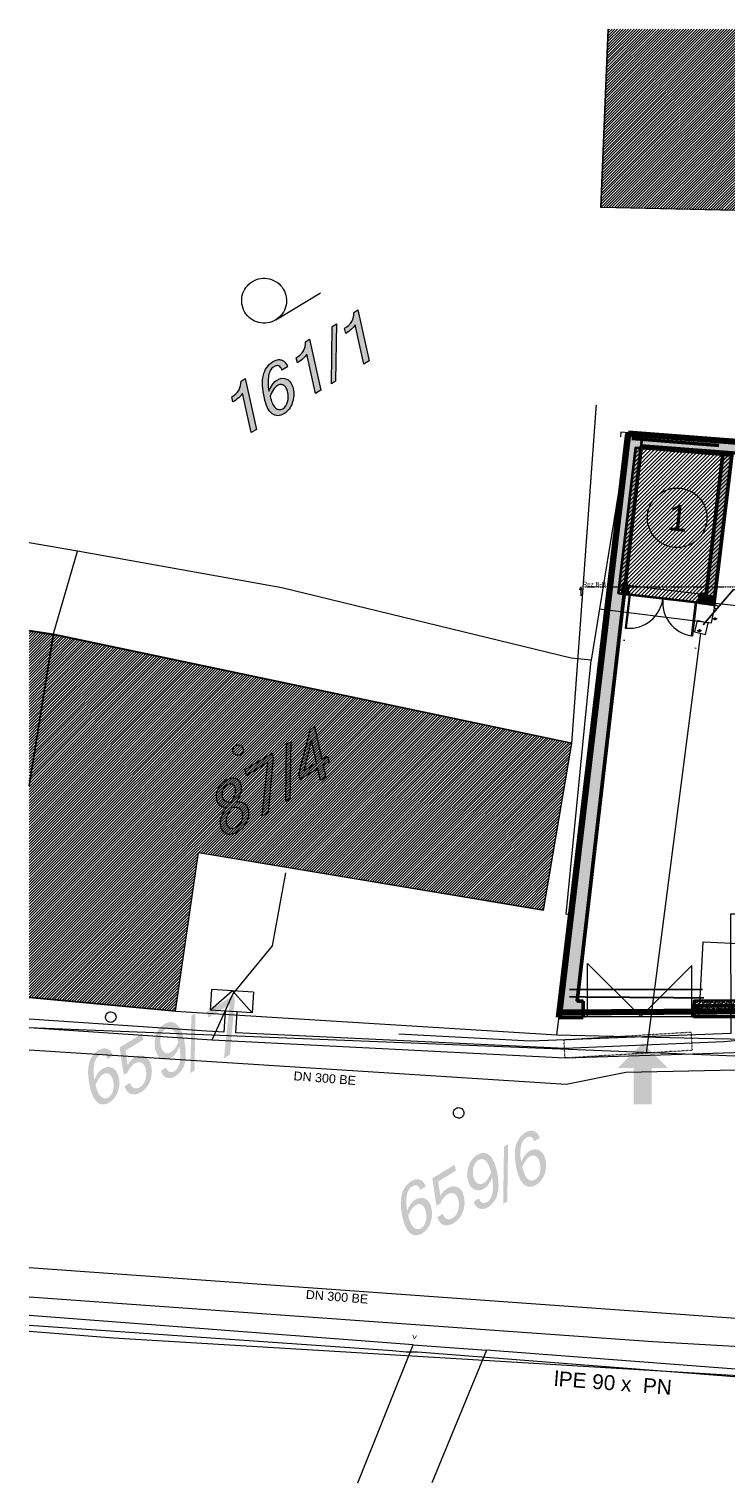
# Model space of a CAD drawing. Header units: millimetres. Extents: x -44464 to 876817, y -113448 to 101820.
# Tile 1 of 21: x -44464 to -21074, y -15552 to 33295. Entities that reach past the tile are written whole.
import ezdxf

# ---------------------------------------------------------------- set-up
doc = ezdxf.new("R2010")
doc.units = ezdxf.units.MM
doc.header["$MEASUREMENT"] = 0
for name, pattern in [('Tečkovaná S', [1.15, 0.3, -0.85]), ('Čerchovaná M', [4.5, 2.5, -0.85, 0.3, -0.85]), ('Čerchovaná S', [3.5, 1.5, -0.85, 0.3, -0.85]), ('čárkovaná 3', [1.5, 1, -0.5]), ('Čárkovaná S', [2.5, 1.5, -1])]:
    doc.linetypes.add(name, pattern=pattern)
for name, color, linetype in [('1._POHLED ZÁPADNÍ_2_3D prvky model', 7, 'Continuous'), ('1._POHLED ZÁPADNÍ_2_Bourané_3D prvky fasada stavajici', 7, 'Continuous'), ('1._POHLED ZÁPADNÍ_2_Bourané_BT_ortho', 7, 'Continuous'), ('1._POHLED ZÁPADNÍ_2_Bourané_Konstrukce - nosné', 7, 'Continuous'), ('1._POHLED ZÁPADNÍ_2_Bourané_POV', 7, 'Continuous'), ('1._POHLED ZÁPADNÍ_2_Bourané_TZB - kanalizace', 7, 'Continuous'), ('1._POHLED ZÁPADNÍ_2_BT_ortho', 7, 'Continuous'), ('1._POHLED ZÁPADNÍ_2_IS - optický kabel', 7, 'Continuous'), ('1._POHLED ZÁPADNÍ_2_Konstrukce - nenosné', 7, 'Continuous'), ('1._POHLED ZÁPADNÍ_2_Konstrukce - nosné', 7, 'Continuous'), ('1._POHLED ZÁPADNÍ_2_Kresby a obrázky', 7, 'Continuous'), ('1._POHLED ZÁPADNÍ_2_POV', 7, 'Continuous'), ('1._POHLED ZÁPADNÍ_2_Situace - terén', 7, 'Continuous'), ('1._POHLED ZÁPADNÍ_2_TZB - elektroinstalace', 7, 'Continuous'), ('1._POHLED ZÁPADNÍ_2_TZB - kanalizace', 7, 'Continuous'), ('1._POHLED ZÁPADNÍ_2_TZB - voda', 7, 'Continuous'), ('1._POHLED ZÁPADNÍ_2_Značky - řezy', 7, 'Continuous')]:
    doc.layers.add(name, color=color, linetype=linetype)
doc.styles.add('GENEROVANÝ_STYL_1', font='txt')
doc.styles.add('GENEROVANÝ_STYL_2', font='txt')
doc.linetypes.add('Elektřina - Elektrické vedení NN', pattern='A,0,[6,C.4 Situační výkres POV1.Shx,S=0.238095,R=0,X=0,Y=0.001199],-33,0', length=33)
doc.linetypes.add('Elektřina - Sdělovací kabely - CETIN', pattern='A,0,[7,C.4 Situační výkres POV1.Shx,S=0.238095,R=0,X=0,Y=-3.25261e-19],-33,0', length=33)
doc.linetypes.add('kanalizace - dešťová', pattern='A,0,[3,C.4 Situační výkres POV1.Shx,S=0.251701,R=0,X=-0.001714,Y=0],-33,0', length=33)
doc.linetypes.add('kanalizace - jednotná', pattern='A,0,[4,C.4 Situační výkres POV1.Shx,S=0.587302,R=0,X=-0.004,Y=0],-78,0', length=78)
doc.linetypes.add('Kružnice', pattern='A,0,[9,C.4 Situační výkres POV1.Shx,S=0.15679,R=0,X=0,Y=0],-19.755549,0', length=19.755549)
doc.linetypes.add('vodovod - pitná voda', pattern='A,0,[2,C.4 Situační výkres POV1.Shx,S=0.238662,R=0,X=-7.14286e-05,Y=-0.0005],-33,0', length=33)
pattern_1 = [(45, (-7e-12, 0), (-45.96194, 45.96194), [])]
pattern_2 = [(45, (-7e-12, 0), (-63.6396, 63.6396), []), (90, (-63.64, 63.64), (-81, 0), [0, -54, 0, -81]), (155, (-7e-12, 127.28), (34.23208, 73.41093), [0, -39.6, 0, -68.4])]

msp = doc.modelspace()

# ---------------------------------------------------------------- hatches: boundary and pattern name
at = {"layer": '1._POHLED ZÁPADNÍ_2_Bourané_Konstrukce - nosné', "linetype": 'Continuous', "lineweight": 0, "true_color": 0xb8b8b8}
for points in [[(-21439, 14263), (-20869, 19063), (-21167, 19099), (-21737, 14298)], [(-24568, 14635), (-24603, 14337), (-24404, 14313), (-24369, 14611)], [(-21936, 14322), (-21971, 14024), (-21773, 14001), (-21737, 14298)], [(-21737, 14298), (-21773, 14001), (-21475, 13965)], [(-21439, 14263), (-21737, 14298), (-21475, 13965)]]:
    msp.add_hatch(color=9, dxfattribs=at).paths.add_polyline_path(points)
at = {"layer": '1._POHLED ZÁPADNÍ_2_Bourané_POV', "linetype": 'Continuous', "lineweight": 20, "true_color": 0xffaaaa}
h = msp.add_hatch(dxfattribs=at)
h.set_pattern_fill('Izolace___tvárnice_0002', color=21, style=0, pattern_type=2)
h.set_pattern_definition([(45, (-7e-12, 0), (-63.6396, 63.6396), [])])
h.paths.add_polyline_path([(-24682, 14328), (-21475, 13965), (-20880, 18967), (-24098, 19235)])
at = {"layer": '1._POHLED ZÁPADNÍ_2_Konstrukce - nosné', "linetype": 'Continuous', "lineweight": 13, "true_color": 0x6a6a6a}
h = msp.add_hatch(dxfattribs=at)
h.set_pattern_fill('Kámen___štěrk_01_0002', color=251, style=0, pattern_type=2)
h.set_pattern_definition(pattern_2)
h.paths.add_polyline_path([(-24393, 19719), (-26659, 273), (-26104, 269), (-25872, 269), (-25873, 630), (-26063, 629), (-23874, 19653)])
h = msp.add_hatch(dxfattribs=at)
h.set_pattern_fill('Kámen___štěrk_01_0002', color=251, style=0, pattern_type=2)
h.set_pattern_definition(pattern_2)
h.paths.add_polyline_path([(-24397, 19335), (-10937, 18299), (-10908, 18673), (-24354, 19708)])
h = msp.add_hatch(dxfattribs=at)
h.set_pattern_fill('Kámen___štěrk_01_0002', color=251, style=0, pattern_type=2)
h.set_pattern_definition(pattern_2)
h.paths.add_polyline_path([(-20471, 652), (-22149, 647), (-22148, 322), (-20482, 350)])
at = {"layer": '1._POHLED ZÁPADNÍ_2_Kresby a obrázky', "linetype": 'Continuous', "lineweight": 20, "true_color": 0x0080c0}
for points in [[(-33044, 22150), (-33425, 23860), (-33563, 23776, -0.146493), (-33631, 23475, -0.125765), (-33872, 23242), (-33834, 23072, 0.049544), (-33641, 23214, 0.075099), (-33518, 23363), (-33223, 22041)], [(-34149, 23387), (-34287, 23303), (-34315, 21376), (-34177, 21460)], [(-34667, 21162), (-35048, 22872), (-35186, 22788, -0.146475), (-35254, 22487, -0.125765), (-35495, 22254), (-35457, 22084, 0.049543), (-35264, 22226, 0.075101), (-35141, 22375), (-34846, 21053)], [(-36832, 19844), (-37213, 21554), (-37351, 21470, -0.146493), (-37418, 21169, -0.125765), (-37659, 20936), (-37621, 20766, 0.049544), (-37429, 20908, 0.075099), (-37305, 21057), (-37011, 19735)], [(-35682, 9349), (-35819, 9265), (-35848, 7338), (-35710, 7422)], [(-36276, 8814), (-36310, 8966), (-37212, 8417), (-37167, 8218), (-36453, 8653), (-36642, 6855), (-36442, 6977)], [(-37558, 677), (-37592, 829), (-38493, 280), (-38449, 80), (-37734, 516), (-37924, -1283), (-37723, -1161)], [(-38882, 230), (-39020, 147), (-39048, -1780), (-38911, -1696)], [(-41155, -1512), (-41229, -1026), (-40635, -665), (-40679, -465), (-41426, -920), (-41287, -1843), (-41147, -1758, -0.17125), (-40925, -1465, -0.10856), (-40801, -1419, -0.145683), (-40690, -1438, -0.13722), (-40602, -1522, -0.085628), (-40546, -1667, -0.13374), (-40561, -2008, -0.179721), (-40745, -2254, -0.095228), (-40843, -2293, -0.122801), (-40936, -2286, -0.144632), (-41015, -2228, -0.086159), (-41074, -2113), (-41259, -2226, 0.097776), (-41167, -2403, 0.150647), (-41035, -2490, 0.117146), (-40877, -2494, 0.087485), (-40707, -2424, 0.169403), (-40399, -2043, 0.143961), (-40365, -1535, 0.09563), (-40447, -1332, 0.141916), (-40583, -1217, 0.242903), (-40919, -1253, 0.142129)], [(-28385, -4167), (-28523, -4251), (-28551, -6177), (-28413, -6093)], [(-30658, -5909), (-30732, -5424), (-30138, -5062), (-30182, -4862), (-30929, -5317), (-30790, -6241), (-30650, -6155, -0.17125), (-30428, -5862, -0.10856), (-30304, -5816, -0.145683), (-30193, -5835, -0.13722), (-30105, -5919, -0.085628), (-30049, -6064, -0.13374), (-30064, -6406, -0.179721), (-30248, -6651, -0.095228), (-30346, -6690, -0.122801), (-30438, -6684, -0.144632), (-30518, -6625, -0.086159), (-30577, -6511), (-30762, -6623, 0.097776), (-30670, -6800, 0.150647), (-30538, -6887, 0.117146), (-30380, -6891, 0.087485), (-30210, -6821, 0.169403), (-29902, -6441, 0.143961), (-29868, -5932, 0.09563), (-29950, -5729, 0.141916), (-30086, -5615, 0.242903), (-30422, -5651, 0.142129)]]:
    msp.add_hatch(color=142, dxfattribs=at).paths.add_polyline_path(points)
h = msp.add_hatch(color=142, dxfattribs=at)
h.paths.add_polyline_path([(-36458, 20569, 0.113505), (-36307, 20370, 0.169178), (-36121, 20304, 0.135276), (-35909, 20373, 0.175825), (-35629, 20734, 0.137615), (-35601, 21215, 0.090324), (-35679, 21412, 0.12902), (-35808, 21531, 0.261918), (-36137, 21504, 0.097764), (-36295, 21356, 0.071171), (-36413, 21129, -0.09275), (-36424, 21656, -0.083583), (-36360, 21834, -0.123222), (-36253, 21946, -0.089993), (-36161, 21984, -0.14492), (-36084, 21978, -0.135822), (-36022, 21927, -0.079442), (-35975, 21832), (-35790, 21945, 0.091953), (-35876, 22099, 0.142097), (-35992, 22177, 0.121282), (-36130, 22183, 0.089116), (-36281, 22121, 0.2011), (-36599, 21666, 0.06781), (-36627, 21321, 0.044673), (-36567, 20898, 0.05962)])
h.paths.add_polyline_path([(-36196, 20567, -0.096016), (-36298, 20719, -0.049738), (-36377, 20961, -0.061953), (-36265, 21183, -0.10463), (-36130, 21317, -0.129893), (-36017, 21355, -0.160338), (-35916, 21324, -0.113311), (-35835, 21232, -0.073748), (-35783, 21088, -0.125237), (-35790, 20766, -0.188388), (-35950, 20541, -0.337667)], flags=0)
h = msp.add_hatch(color=142, dxfattribs=at)
h.paths.add_polyline_path([(-35409, 8277), (-35367, 8087), (-34772, 8449), (-34683, 8048), (-34503, 8157), (-34593, 8558), (-34404, 8673), (-34447, 8863), (-34635, 8749), (-34883, 9860), (-35023, 9774)])
h.paths.add_polyline_path([(-35242, 8379), (-34986, 9410), (-34815, 8639)], flags=0)
h = msp.add_hatch(color=142, dxfattribs=at)
h.paths.add_polyline_path([(-38030, 6516, 0.108686), (-37956, 6344, 0.147297), (-37827, 6250, 0.132551), (-37658, 6241, 0.088534), (-37465, 6321, 0.147627), (-37161, 6655, 0.16575), (-37111, 7076, 0.192144), (-37239, 7278, 0.093629), (-37352, 7325, 0.066102), (-37498, 7336, 0.080205), (-37364, 7628, 0.118676), (-37355, 7890, 0.109328), (-37420, 8039, 0.14374), (-37533, 8121, 0.13475), (-37682, 8131, 0.089224), (-37853, 8060, 0.148725), (-38120, 7764, 0.164596), (-38165, 7397, 0.330338), (-37838, 7130, 0.085162), (-38013, 6807, 0.131565)])
h.paths.add_polyline_path([(-37798, 6514, -0.098539), (-37845, 6629, -0.152308), (-37821, 6857, -0.067231), (-37648, 7139, -0.045091), (-37506, 7137, -0.080246), (-37404, 7111, -0.233079), (-37296, 6963, -0.162058), (-37322, 6693, -0.151307), (-37503, 6491, -0.091937), (-37619, 6443, -0.137402), (-37720, 6451, -0.149295)], flags=0)
h.paths.add_polyline_path([(-37884, 7362, -0.197332), (-37980, 7510, -0.158634), (-37961, 7726, -0.154735), (-37815, 7890, -0.090414), (-37719, 7930, -0.144382), (-37638, 7923, -0.147864), (-37577, 7872, -0.094509), (-37540, 7777, -0.134625), (-37554, 7563, -0.084414), (-37688, 7322, -0.064653), (-37799, 7328, -0.09333)], flags=0)
h = msp.add_hatch(color=142, dxfattribs=at)
h.paths.add_polyline_path([(-40041, -1708, 0.092836), (-39956, -1863, 0.143363), (-39840, -1941, 0.120369), (-39701, -1947, 0.089298), (-39551, -1885, 0.200935), (-39233, -1429, 0.067888), (-39205, -1085, 0.04475), (-39264, -662, 0.059579), (-39373, -332, 0.113995), (-39524, -133, 0.169093), (-39710, -67, 0.134897), (-39923, -137, 0.175808), (-40202, -498, 0.137584), (-40231, -978, 0.090315), (-40153, -1175, 0.129042), (-40024, -1294, 0.261918), (-39695, -1268, 0.098003), (-39537, -1119, 0.071499), (-39419, -892, -0.091485), (-39408, -1420, -0.083868), (-39472, -1598, -0.123393), (-39579, -1709, -0.0897), (-39671, -1748, -0.145212), (-39748, -1742, -0.136606), (-39810, -1691, -0.079778), (-39857, -1596)])
h.paths.add_polyline_path([(-39916, -1087, -0.114063), (-39996, -995, -0.073868), (-40048, -852, -0.125259), (-40041, -529, -0.188385), (-39881, -304, -0.337046), (-39636, -330, -0.096629), (-39534, -482, -0.04966), (-39454, -724, -0.061886), (-39566, -946, -0.104119), (-39702, -1080, -0.129212), (-39815, -1117, -0.160141)], flags=0)
h = msp.add_hatch(color=142, dxfattribs=at)
h.paths.add_polyline_path([(-42314, -2572, 0.113505), (-42162, -2771, 0.169178), (-41977, -2837, 0.135276), (-41764, -2767, 0.175825), (-41485, -2406, 0.137615), (-41456, -1926, 0.090324), (-41534, -1729, 0.12902), (-41663, -1610, 0.261918), (-41992, -1636, 0.097764), (-42151, -1785, 0.071171), (-42268, -2011, -0.09275), (-42279, -1485, -0.083583), (-42215, -1306, -0.123222), (-42108, -1195, -0.089993), (-42016, -1157, -0.14492), (-41939, -1163, -0.135822), (-41877, -1213, -0.079442), (-41830, -1308), (-41646, -1196, 0.091953), (-41731, -1041, 0.142097), (-41848, -964, 0.121282), (-41986, -958, 0.089116), (-42136, -1019, 0.2011), (-42454, -1475, 0.06781), (-42482, -1820, 0.044673), (-42423, -2242, 0.05962)])
h.paths.add_polyline_path([(-42051, -2574, -0.096016), (-42153, -2422, -0.049738), (-42233, -2180, -0.061953), (-42121, -1957, -0.10463), (-41985, -1824, -0.129893), (-41872, -1786, -0.160338), (-41771, -1817, -0.113311), (-41690, -1909, -0.073748), (-41638, -2053, -0.125237), (-41645, -2375, -0.188388), (-41806, -2600, -0.337667)], flags=0)
h = msp.add_hatch(color=142, dxfattribs=at)
h.paths.add_polyline_path([(-27989, -5338, 0.113499), (-27838, -5537, 0.169178), (-27652, -5603, 0.135276), (-27440, -5533, 0.175825), (-27160, -5172, 0.137615), (-27132, -4692, 0.090324), (-27210, -4495, 0.12902), (-27339, -4376, 0.261918), (-27668, -4402, 0.097764), (-27826, -4550, 0.071171), (-27944, -4777, -0.09275), (-27955, -4251, -0.083583), (-27891, -4072, -0.123222), (-27784, -3961, -0.09), (-27692, -3922, -0.144913), (-27615, -3929, -0.135804), (-27553, -3979, -0.079433), (-27506, -4074), (-27322, -3962, 0.091921), (-27407, -3807, 0.142061), (-27523, -3729, 0.121282), (-27661, -3724, 0.089116), (-27812, -3785, 0.2011), (-28130, -4241, 0.06781), (-28158, -4585, 0.044673), (-28098, -5008, 0.059641)])
h.paths.add_polyline_path([(-27727, -5339, -0.096016), (-27829, -5188, -0.049738), (-27908, -4946, -0.061953), (-27796, -4723, -0.10463), (-27661, -4589, -0.129893), (-27548, -4552, -0.160338), (-27447, -4583, -0.113336), (-27366, -4675, -0.073724), (-27314, -4818, -0.125302), (-27321, -5141, -0.188417), (-27481, -5366, -0.337667)], flags=0)
h = msp.add_hatch(color=142, dxfattribs=at)
h.paths.add_polyline_path([(-29544, -6105, 0.092836), (-29459, -6260, 0.143363), (-29342, -6338, 0.120369), (-29204, -6344, 0.089298), (-29054, -6283, 0.200935), (-28736, -5827, 0.067888), (-28708, -5482, 0.04475), (-28767, -5059, 0.059579), (-28876, -4729, 0.113995), (-29027, -4530, 0.169093), (-29213, -4464, 0.134897), (-29426, -4534, 0.175808), (-29705, -4895, 0.137584), (-29734, -5375, 0.090315), (-29655, -5573, 0.129042), (-29527, -5692, 0.261918), (-29198, -5666, 0.098003), (-29039, -5517, 0.071499), (-28922, -5289, -0.091485), (-28911, -5817, -0.083868), (-28975, -5995, -0.123393), (-29082, -6106, -0.0897), (-29174, -6145, -0.145212), (-29251, -6139, -0.136606), (-29313, -6088, -0.079778), (-29360, -5993)])
h.paths.add_polyline_path([(-29419, -5484, -0.114063), (-29499, -5392, -0.073868), (-29551, -5249, -0.125259), (-29544, -4927, -0.188385), (-29384, -4702, -0.337046), (-29139, -4727, -0.096629), (-29037, -4879, -0.04966), (-28957, -5121, -0.061886), (-29069, -5343, -0.104119), (-29205, -5477, -0.129212), (-29318, -5515, -0.160141)], flags=0)
h = msp.add_hatch(color=142, dxfattribs=at)
h.paths.add_polyline_path([(-31817, -6969, 0.113505), (-31665, -7168, 0.169178), (-31480, -7234, 0.135276), (-31267, -7165, 0.175825), (-30987, -6804, 0.137615), (-30959, -6323, 0.090324), (-31037, -6126, 0.12902), (-31166, -6007, 0.261918), (-31495, -6034, 0.097764), (-31653, -6182, 0.071171), (-31771, -6409, -0.09275), (-31782, -5882, -0.083583), (-31718, -5704, -0.123222), (-31611, -5592, -0.089993), (-31519, -5554, -0.14492), (-31442, -5560, -0.135822), (-31380, -5611, -0.079442), (-31333, -5706), (-31149, -5593, 0.091953), (-31234, -5439, 0.142097), (-31350, -5361, 0.121282), (-31489, -5355, 0.089116), (-31639, -5417, 0.2011), (-31957, -5872, 0.06781), (-31985, -6217, 0.044673), (-31926, -6640, 0.05962)])
h.paths.add_polyline_path([(-31554, -6971, -0.096016), (-31656, -6819, -0.049738), (-31736, -6577, -0.061953), (-31623, -6355, -0.10463), (-31488, -6221, -0.129893), (-31375, -6183, -0.160338), (-31274, -6214, -0.113311), (-31193, -6306, -0.073748), (-31141, -6450, -0.125237), (-31148, -6772, -0.188388), (-31308, -6997, -0.337667)], flags=0)
at = {"layer": '1._POHLED ZÁPADNÍ_2_POV', "linetype": 'Continuous', "lineweight": 20, "true_color": 0xff9955}
msp.add_hatch(color=21, dxfattribs=at).paths.add_polyline_path([(-23024, -1611), (-23865, -769), (-24706, -1611), (-24165, -1611), (-24165, -2828), (-23565, -2828), (-23565, -1611)])
at = {"layer": '1._POHLED ZÁPADNÍ_2_Situace - terén', "linetype": 'Continuous', "lineweight": 13, "true_color": 0xaaaaaa}
h = msp.add_hatch(dxfattribs=at)
h.set_pattern_fill('Cihla_plná_0002', color=253, style=0, pattern_type=2)
h.set_pattern_definition(pattern_1)
h.paths.add_polyline_path([(-25274, 27314), (-17262, 27143), (-17467, 22300), (-7994, 21971), (-7856, 25467), (-7903, 25467), (-7902, 26656), (-7902, 26867), (-7800, 26867), (-7788, 27181), (-6484, 27127), (-6294, 30797), (-7634, 30852), (-7539, 33295), (-25028, 33295)])
h = msp.add_hatch(dxfattribs=at)
h.set_pattern_fill('Cihla_plná_0002', color=253, style=0, pattern_type=2)
h.set_pattern_definition(pattern_1)
h.paths.add_polyline_path([(-43650, 12961), (-44464, 13090), (-44464, 7868)])
h = msp.add_hatch(dxfattribs=at)
h.set_pattern_fill('Cihla_plná_0002', color=253, style=0, pattern_type=2)
h.set_pattern_definition(pattern_1)
h.paths.add_polyline_path([(-43650, 12961), (-44464, 7868), (-44464, 777), (-39550, 311), (-38776, 5631), (-27197, 3701), (-26244, 9306)])

# ---------------------------------------------------------------- linework, layer by layer
at = {"layer": '1._POHLED ZÁPADNÍ_2_3D prvky model', "color": 1, "linetype": 'Continuous', "lineweight": 18}
for p, q in [((-21371, 13478), (-21513, 13478)), ((-21442, 13530), (-21442, 13430)), ((-21894, 13078), (-22036, 13078)), ((-21965, 13130), (-21965, 13030))]:
    msp.add_line(p, q, dxfattribs=at)
for centre in [(-21442, 13478), (-21965, 13078)]:
    msp.add_circle(centre, 36.3, dxfattribs=at)
at = {"layer": '1._POHLED ZÁPADNÍ_2_Bourané_3D prvky fasada stavajici', "color": 8, "linetype": 'Čerchovaná M', "lineweight": 13, "flags": 128}
msp.add_lwpolyline([(-21345, 13861, -1), (-21465, 13894, -1)], format="xyb", close=True, dxfattribs=at)
at = {"layer": '1._POHLED ZÁPADNÍ_2_Bourané_BT_ortho', "color": 142, "linetype": 'Continuous', "lineweight": 20, "true_color": 0x0080c0, "flags": 128}
for points in [[(-41572, 190, -0.414214), (-41631, -52, -0.414214), (-41873, 7, -0.414214), (-41814, 249, -0.414214)], [(-29896, -3028, -0.414214), (-29955, -3270, -0.414214), (-30197, -3211, -0.414214), (-30138, -2969, -0.414214)]]:
    msp.add_lwpolyline(points, format="xyb", close=True, dxfattribs=at)
at = {"layer": '1._POHLED ZÁPADNÍ_2_Bourané_Konstrukce - nosné', "color": 8, "linetype": 'Continuous', "lineweight": 13}
for p, q in [((-24320, 14303), (-24454, 13171)), ((-24415, 13166), (-24280, 14299)), ((-24404, 14313), (-24393, 14413)), ((-24404, 14313), (-24393, 14413)), ((-24404, 14313), (-24393, 14413)), ((-24404, 14313), (-21971, 14024)), ((-24320, 14303), (-24404, 14313)), ((-24393, 14413), (-24369, 14611)), ((-24393, 14413), (-24308, 14403)), ((-24369, 14611), (-21936, 14322)), ((-24308, 14403), (-24320, 14303)), ((-24280, 14299), (-24320, 14303)), ((-21960, 14123), (-21936, 14322)), ((-24329, 13980), (-24368, 13985)), ((-22230, 12907), (-22096, 14039)), ((-22056, 14034), (-22190, 12902)), ((-22096, 14039), (-22056, 14034)), ((-22056, 14034), (-22044, 14133)), ((-21971, 14024), (-22056, 14034)), ((-22044, 14133), (-21960, 14123)), ((-21960, 14123), (-21971, 14024)), ((-21971, 14024), (-21960, 14123)), ((-21971, 14024), (-21960, 14123)), ((-24509, 12768), (-24469, 12764)), ((-24454, 13171), (-24415, 13166)), ((-22190, 12902), (-22230, 12907)), ((-22075, 12487), (-22115, 12491))]:
    msp.add_line(p, q, dxfattribs=at)
at = {"layer": '1._POHLED ZÁPADNÍ_2_Bourané_Konstrukce - nosné', "color": 7, "linetype": 'Continuous', "lineweight": 50}
for p, q in [((-24404, 14313), (-24393, 14413)), ((-24393, 14413), (-24369, 14611)), ((-21960, 14123), (-21936, 14322)), ((-21971, 14024), (-21960, 14123))]:
    msp.add_line(p, q, dxfattribs=at)
at = {"layer": '1._POHLED ZÁPADNÍ_2_Bourané_Konstrukce - nosné', "color": 92, "linetype": 'Continuous', "lineweight": 100, "true_color": 0x00d700, "flags": 128}
for points in [[(-24354, 19708), (-26679, 83)], [(-10908, 18673), (-24354, 19708)], [(-26678, 248), (-243, 418), (-239, 17943), (-10989, 18827)]]:
    msp.add_lwpolyline(points, dxfattribs=at)
at = {"layer": '1._POHLED ZÁPADNÍ_2_Bourané_Konstrukce - nosné', "color": 7, "linetype": 'Continuous', "lineweight": 50, "flags": 128}
for points in [[(-21311, 19305), (-24229, 19542)], [(-26062, 636), (-23933, 19144)], [(-23915, 19298), (-10937, 18299)], [(-21167, 19099), (-21737, 14298)], [(-21475, 13965), (-20869, 19063)], [(-24603, 14337), (-24404, 14313)], [(-24369, 14611), (-24568, 14635)], [(-21737, 14298), (-21936, 14322)], [(-21971, 14024), (-21773, 14001)], [(-21475, 13965), (-21773, 14001)], [(-25871, 636), (-26062, 636)], [(-25871, 636), (-25869, 86)], [(-25869, 636), (-25869, 86)], [(-26679, 83), (-26126, 85)], [(-26126, 85), (-25869, 86)], [(-20471, 479), (-22210, 473)], [(-22150, 473), (-22149, 98)], [(-22149, 461), (-22149, 86)], [(-22149, 110), (-20484, 123)]]:
    msp.add_lwpolyline(points, dxfattribs=at)
at = {"layer": '1._POHLED ZÁPADNÍ_2_Bourané_Konstrukce - nosné', "color": 8, "linetype": 'Continuous', "lineweight": 13}
for centre, start, end in [((-24320, 14303), 265.232, 353.2224), ((-22056, 14034), 173.2224, 261.2128)]:
    msp.add_arc(centre, 1140, start, end, dxfattribs=at)
at = {"layer": '1._POHLED ZÁPADNÍ_2_Bourané_POV', "color": 7, "linetype": 'Continuous', "lineweight": 35, "flags": 128}
msp.add_lwpolyline([(-24682, 14328), (-24098, 19235), (-20880, 18967), (-21475, 13965)], close=True, dxfattribs=at)
at = {"layer": '1._POHLED ZÁPADNÍ_2_Bourané_TZB - kanalizace', "color": 8, "linetype": 'kanalizace - dešťová', "lineweight": 20, "flags": 128}
msp.add_lwpolyline([(-21930, 13000), (-23749, -1112)], dxfattribs=at)
at = {"layer": '1._POHLED ZÁPADNÍ_2_BT_ortho', "color": 142, "linetype": 'Continuous', "lineweight": 20, "true_color": 0x0080c0, "flags": 128}
for points in [[(-7541, 33295), (-7636, 30835), (-6296, 30780), (-6486, 27110), (-7790, 27164), (-7996, 21954), (-17469, 22283), (-17264, 27126), (-25276, 27297), (-25030, 33295)], [(-36182, 23524), (-34680, 24438)], [(-1163, 17864), (-11029, 18683), (-24352, 19728), (-25320, 13819), (-25595, 12087)], [(-42836, 15759), (-44464, 16035)], [(-44464, 7864), (-43652, 12944), (-42836, 15759)], [(-25595, 12087), (-26265, 12161), (-35975, 14523), (-42836, 15759)], [(-25320, 13819), (-21559, 13343)], [(-21559, 13343), (-21420, 14005)], [(-21420, 14005), (-10838, 12822)], [(-44464, 13073), (-43652, 12944)], [(-26246, 9290), (-43652, 12944)], [(-26747, -500), (-26668, 124), (-26257, 3528), (-26440, 3558), (-25595, 12087)], [(-27199, 3684), (-26246, 9290)], [(-39552, 294), (-38778, 5614)], [(-27199, 3684), (-38778, 5614)], [(-21975, 110), (-21838, 2629)], [(-21838, 2629), (-20393, 2556)], [(-44464, 760), (-39552, 294), (-26747, -500)], [(-21975, 110), (-26668, 124)], [(-15793, 84), (-21975, 110)], [(-26747, -500), (-22010, -606), (-15571, -745), (-4093, -654), (-196, -482)], [(-24435, -1765), (-26436, -2171), (-44464, -1007)], [(-142, -1249), (-24435, -1765)], [(-44464, -8319), (-12160, -10638)], [(-31567, -10908), (-44464, -9928)], [(-33427, -15552), (-31567, -10908)], [(-31567, -10908), (-29111, -11095)], [(-29111, -11095), (-30945, -15552)], [(-20757, -11729), (-29111, -11095)]]:
    msp.add_lwpolyline(points, dxfattribs=at)
for points in [[(-35931, 24560, -0.414214), (-36183, 23524, -0.414214), (-37219, 23776, -0.414214), (-36967, 24812, -0.414214)], [(-33044, 22150), (-33223, 22041), (-33518, 23363, -0.075099), (-33641, 23214, -0.049544), (-33834, 23072), (-33872, 23242, 0.125765), (-33631, 23475, 0.146493), (-33563, 23776), (-33425, 23860)], [(-34667, 21162), (-34846, 21053), (-35141, 22375, -0.075101), (-35264, 22226, -0.049543), (-35457, 22084), (-35495, 22254, 0.125765), (-35254, 22487, 0.146475), (-35186, 22788), (-35048, 22872)], [(-36413, 21129, -0.071171), (-36295, 21356, -0.097764), (-36137, 21504, -0.261918), (-35808, 21531, -0.12902), (-35679, 21412, -0.090324), (-35601, 21215, -0.137615), (-35629, 20734, -0.175825), (-35909, 20373, -0.135276), (-36121, 20304, -0.169178), (-36307, 20370, -0.113505), (-36458, 20569, -0.05962), (-36567, 20898, -0.044673), (-36627, 21321, -0.06781), (-36599, 21666, -0.2011), (-36281, 22121, -0.089116), (-36130, 22183, -0.121282), (-35992, 22177, -0.142097), (-35876, 22099, -0.091953), (-35790, 21945), (-35975, 21832, 0.079442), (-36022, 21927, 0.135822), (-36084, 21978, 0.14492), (-36161, 21984, 0.089993), (-36253, 21946, 0.123222), (-36360, 21834, 0.083583), (-36424, 21656, 0.09275)], [(-36832, 19844), (-37011, 19735), (-37305, 21057, -0.075099), (-37429, 20908, -0.049544), (-37621, 20766), (-37659, 20936, 0.125765), (-37418, 21169, 0.146493), (-37351, 21470), (-37213, 21554)], [(-36377, 20961, 0.049738), (-36298, 20719, 0.096016), (-36196, 20567, 0.337667), (-35950, 20541, 0.188388), (-35790, 20766, 0.125237), (-35783, 21088, 0.073748), (-35835, 21232, 0.113311), (-35916, 21324, 0.160338), (-36017, 21355, 0.129893), (-36130, 21317, 0.10463), (-36265, 21183, 0.061953)], [(-37303, 9161, -0.414214), (-37362, 8919, -0.414214), (-37603, 8978, -0.414214), (-37545, 9220, -0.414214)], [(-37498, 7336, -0.066102), (-37352, 7325, -0.093629), (-37239, 7278, -0.192144), (-37111, 7076, -0.16575), (-37161, 6655, -0.147627), (-37465, 6321, -0.088534), (-37658, 6241, -0.132551), (-37827, 6250, -0.147297), (-37956, 6344, -0.108686), (-38030, 6516, -0.131565), (-38013, 6807, -0.085162), (-37838, 7130, -0.330338), (-38165, 7397, -0.164596), (-38120, 7764, -0.148725), (-37853, 8060, -0.089224), (-37682, 8131, -0.13475), (-37533, 8121, -0.14374), (-37420, 8039, -0.109328), (-37355, 7890, -0.118676), (-37364, 7628, -0.080205)], [(-37688, 7322, 0.084414), (-37554, 7563, 0.134625), (-37540, 7777, 0.094509), (-37577, 7872, 0.147864), (-37638, 7923, 0.144382), (-37719, 7930, 0.090414), (-37815, 7890, 0.154735), (-37961, 7726, 0.158634), (-37980, 7510, 0.197332), (-37884, 7362, 0.09333), (-37799, 7328, 0.064653)], [(-37296, 6963, 0.233079), (-37404, 7111, 0.080246), (-37506, 7137, 0.045091), (-37648, 7139, 0.067231), (-37821, 6857, 0.152308), (-37845, 6629, 0.098539), (-37798, 6514, 0.149295), (-37720, 6451, 0.137402), (-37619, 6443, 0.091937), (-37503, 6491, 0.151307), (-37322, 6693, 0.162058)]]:
    msp.add_lwpolyline(points, format="xyb", close=True, dxfattribs=at)
for points in [[(-34149, 23387), (-34177, 21460), (-34315, 21376), (-34287, 23303)], [(-34404, 8673), (-34593, 8558), (-34503, 8157), (-34683, 8048), (-34772, 8449), (-35367, 8087), (-35409, 8277), (-35023, 9774), (-34883, 9860), (-34635, 8749), (-34447, 8863)], [(-35682, 9349), (-35710, 7422), (-35848, 7338), (-35819, 9265)], [(-34815, 8639), (-34986, 9410), (-35242, 8379)], [(-36276, 8814), (-36442, 6977), (-36642, 6855), (-36453, 8653), (-37167, 8218), (-37212, 8417), (-36310, 8966)]]:
    msp.add_lwpolyline(points, close=True, dxfattribs=at)
at = {"layer": '1._POHLED ZÁPADNÍ_2_IS - optický kabel', "color": 8, "linetype": 'Kružnice', "lineweight": 13, "flags": 128}
msp.add_lwpolyline([(-20534, 3552), (-20916, 3552), (-20910, -456), (-27638, -707), (-32051, -472)], dxfattribs=at)
at = {"layer": '1._POHLED ZÁPADNÍ_2_Konstrukce - nenosné', "color": 30, "linetype": 'Continuous', "lineweight": 20, "true_color": 0xff6600}
for p, q in [((-23932, 116), (-25721, 1905)), ((-25721, 116), (-25721, 1905)), ((-22217, 1830), (-23932, 116)), ((-22217, 116), (-22217, 1830)), ((-26668, 124), (-22149, 110))]:
    msp.add_line(p, q, dxfattribs=at)
at = {"layer": '1._POHLED ZÁPADNÍ_2_Konstrukce - nenosné', "color": 254, "linetype": 'čárkovaná 3', "lineweight": 13, "flags": 128}
msp.add_lwpolyline([(-26246, 9290), (-25420, 20666)], dxfattribs=at)
at = {"layer": '1._POHLED ZÁPADNÍ_2_Konstrukce - nosné', "color": 251, "linetype": 'Continuous', "lineweight": 13, "true_color": 0x6a6a6a}
for p, q in [((-24599, 19748), (-24611, 19593)), ((-240, 17779), (-24599, 19748))]:
    msp.add_line(p, q, dxfattribs=at)
at = {"layer": '1._POHLED ZÁPADNÍ_2_Konstrukce - nosné', "color": 7, "linetype": 'Continuous', "lineweight": 25}
for p, q in [((-10988, 18680), (-24393, 19719)), ((-20869, 19062), (-23918, 19298))]:
    msp.add_line(p, q, dxfattribs=at)
at = {"layer": '1._POHLED ZÁPADNÍ_2_Konstrukce - nosné', "color": 7, "linetype": 'Continuous', "lineweight": 35, "flags": 128}
for points in [[(-24393, 19719), (-26659, 273), (-26104, 269), (-25872, 269), (-25873, 630), (-26063, 629), (-23874, 19653)], [(-20471, 652), (-22149, 647), (-22148, 322), (-20482, 350)]]:
    msp.add_lwpolyline(points, close=True, dxfattribs=at)
at = {"layer": '1._POHLED ZÁPADNÍ_2_POV', "color": 5, "linetype": 'kanalizace - dešťová', "lineweight": 25, "flags": 128}
msp.add_lwpolyline([(-21836, 13283), (-20822, 14462), (-11651, 13701), (-11454, 13456), (-11454, 12017), (-11248, 11762)], dxfattribs=at)
at = {"layer": '1._POHLED ZÁPADNÍ_2_POV', "color": 5, "linetype": 'Čárkovaná S', "lineweight": 25, "flags": 128}
for points in [[(-26319, 1028), (-21862, 1028)], [(-26319, 778), (-21820, 744)]]:
    msp.add_lwpolyline(points, dxfattribs=at)
at = {"layer": '1._POHLED ZÁPADNÍ_2_POV', "color": 30, "linetype": 'Continuous', "lineweight": 20, "true_color": 0xff6600}
msp.add_circle((-22710, 16875), 1000, dxfattribs=at)
at = {"layer": '1._POHLED ZÁPADNÍ_2_Situace - terén', "color": 7, "linetype": 'Continuous', "lineweight": 13, "flags": 128}
for points in [[(-25028, 33295), (-25274, 27314), (-17262, 27143), (-17467, 22300), (-7994, 21971), (-7856, 25467), (-7903, 25467), (-7902, 26656), (-7902, 26867), (-7800, 26867), (-7788, 27181), (-6484, 27127), (-6294, 30797), (-7634, 30852), (-7539, 33295)], [(-44464, 7868), (-43650, 12961), (-44464, 13090)], [(-44464, 777), (-39550, 311), (-38776, 5631), (-27197, 3701), (-26244, 9306), (-43650, 12961), (-44464, 7868)]]:
    msp.add_lwpolyline(points, dxfattribs=at)
at = {"layer": '1._POHLED ZÁPADNÍ_2_TZB - elektroinstalace', "color": 8, "linetype": 'Elektřina - Sdělovací kabely - CETIN', "lineweight": 20, "flags": 128}
for points in [[(-38320, -668), (-37629, 864), (-36298, 2494), (-35848, 4941)], [(-44464, -256), (-38320, -668)], [(-44464, -10451), (-41629, -10676), (-20102, -11982), (-19918, -393), (-16338, -277)], [(-38320, -668), (-26465, -1265), (-22191, -1138), (-16371, -941)]]:
    msp.add_lwpolyline(points, dxfattribs=at)
at = {"layer": '1._POHLED ZÁPADNÍ_2_TZB - elektroinstalace', "color": 8, "linetype": 'Elektřina - Elektrické vedení NN', "lineweight": 20, "flags": 128}
for points in [[(-36936, 941), (-36979, 242), (-38376, 327), (-38334, 1026)], [(-37635, 983), (-38376, 327)], [(-36936, 941), (-38334, 1026)], [(-37635, 983), (-36979, 242)], [(-17861, 196), (-18017, -468), (-20677, -692), (-21146, -731), (-26476, -956), (-37523, -426), (-37481, 272), (-37680, 284), (-37880, 296), (-37923, -406), (-38501, -378), (-44464, 29)]]:
    msp.add_lwpolyline(points, dxfattribs=at)
at = {"layer": '1._POHLED ZÁPADNÍ_2_TZB - elektroinstalace', "color": 8, "linetype": 'Tečkovaná S', "lineweight": 20, "flags": 128}
msp.add_lwpolyline([(-26509, -662), (-22246, -404), (-22209, -1018), (-26472, -1277)], close=True, dxfattribs=at)
at = {"layer": '1._POHLED ZÁPADNÍ_2_TZB - kanalizace', "color": 8, "linetype": 'Continuous', "lineweight": 20}
for p, q in [((-22040, 13421), (-22131, 13046)), ((-21664, 13330), (-22040, 13421)), ((-21755, 12954), (-21664, 13330)), ((-22131, 13046), (-21755, 12954))]:
    msp.add_line(p, q, dxfattribs=at)
at = {"layer": '1._POHLED ZÁPADNÍ_2_TZB - kanalizace', "color": 8, "linetype": 'kanalizace - jednotná', "lineweight": 20, "flags": 128}
for points in [[(-44464, -252), (1520, -2095)], [(-44464, -9305), (-23528, -10796), (-3249, -11962)]]:
    msp.add_lwpolyline(points, dxfattribs=at)
at = {"layer": '1._POHLED ZÁPADNÍ_2_TZB - kanalizace', "color": 8, "linetype": 'vodovod - pitná voda', "lineweight": 20, "flags": 128}
msp.add_lwpolyline([(-31425, -11160), (-31812, -11164), (-32271, -11113), (-44464, -10262)], dxfattribs=at)
at = {"layer": '1._POHLED ZÁPADNÍ_2_TZB - voda', "color": 8, "linetype": 'vodovod - pitná voda', "lineweight": 20, "flags": 128}
msp.add_lwpolyline([(-4553, -15552), (-6782, -13829), (-18627, -12157), (-31425, -11160)], dxfattribs=at)
at = {"layer": '1._POHLED ZÁPADNÍ_2_Značky - řezy', "color": 154, "linetype": 'Continuous', "lineweight": 13}
for p, q in [((-25972, 14454), (-25942, 14554)), ((-25942, 14554), (-25942, 14254)), ((-25912, 14454), (-25942, 14554))]:
    msp.add_line(p, q, dxfattribs=at)
at = {"layer": '1._POHLED ZÁPADNÍ_2_Značky - řezy', "color": 154, "linetype": 'Čerchovaná S', "lineweight": 13}
msp.add_line((-25822, 14554), (-2556, 14554), dxfattribs=at)

# ---------------------------------------------------------------- texts
at = {"layer": '1._POHLED ZÁPADNÍ_2_POV', "color": 30, "linetype": 'Continuous', "lineweight": 20, "true_color": 0xff6600, "insert": (-23067, 16474), "char_height": 875, "attachment_point": 7, "rotation": 353.743, "style": 'GENEROVANÝ_STYL_1'}
msp.add_mtext('\\A1;{\\pql;\\fArial|b0|i0|c238|p38;1}', dxfattribs=at)
at = {"layer": '1._POHLED ZÁPADNÍ_2_TZB - kanalizace', "color": 8, "linetype": 'Continuous', "lineweight": 20, "char_height": 300, "attachment_point": 7, "rotation": 355.5477, "style": 'GENEROVANÝ_STYL_1'}
for insert in [(-35596, -2026), (-35184, -9370)]:
    msp.add_mtext('\\A1;{\\pql;\\fArial|b0|i0|c238|p38;DN 300 BE}', dxfattribs=dict(at, insert=insert))
at = {"layer": '1._POHLED ZÁPADNÍ_2_TZB - kanalizace', "color": 7, "linetype": 'Continuous', "lineweight": 13, "insert": (-31423, -10474), "char_height": 250, "attachment_point": 7, "rotation": 173.6925, "style": 'GENEROVANÝ_STYL_1'}
msp.add_mtext('\\A1;{\\pql;\\fArial|b0|i0|c238|p38;^ }', dxfattribs=at)
at = {"layer": '1._POHLED ZÁPADNÍ_2_TZB - voda', "color": 8, "linetype": 'Continuous', "lineweight": 20, "insert": (-26858, -12294), "char_height": 500, "attachment_point": 7, "rotation": 355.5477, "style": 'GENEROVANÝ_STYL_1'}
msp.add_mtext('\\A1;{\\pql;\\fArial|b0|i0|c238|p38;lPE 90 x  PN}', dxfattribs=at)
at = {"layer": '1._POHLED ZÁPADNÍ_2_Značky - řezy', "color": 154, "linetype": 'Continuous', "lineweight": 13, "insert": (-25100, 14569), "char_height": 150, "attachment_point": 9, "style": 'GENEROVANÝ_STYL_2'}
msp.add_mtext('\\A1;{\\pqr;\\pt0;\\fArial|b0|i0|c0|p38;Řez B-B}', dxfattribs=at)

doc.saveas('drawing.dxf')
